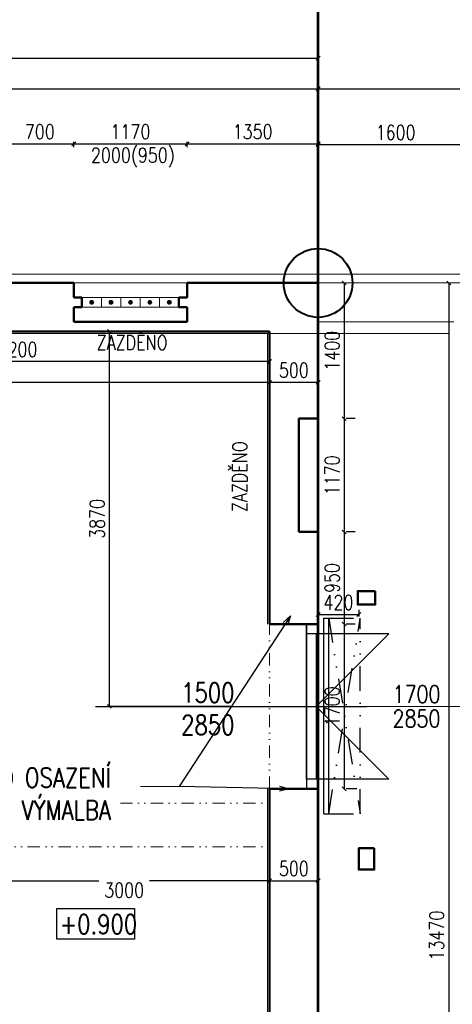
# Model space of a CAD drawing. Header units: millimetres. Extents: x -238874 to 551972, y -298952 to 658415.
# Tile 180 of 256: x 80071 to 84532, y 90655 to 100817. Entities that reach past the tile are written whole.
import ezdxf
from ezdxf.enums import TextEntityAlignment as Align

# ---------------------------------------------------------------- set-up
doc = ezdxf.new("R2010")
doc.units = ezdxf.units.MM
doc.header["$LTSCALE"] = 20
doc.linetypes.add('DIVIDE', pattern=[31.75, 12.7, -6.35, 0, -6.35, 0, -6.35])
doc.linetypes.add('DIVIDE2', pattern=[15.875, 6.35, -3.175, 0, -3.175, 0, -3.175])
doc.layers.add('00_HEDVIKA_DEMOLICE', color=2, linetype='Continuous', lineweight=30, transparency=0.3)
for name, color, linetype, lineweight in [('00_HEDVIKA_OBRYS', 1, 'Continuous', 50), ('CKBUBLINY', 1, 'Continuous', 18), ('CKDVERE_', 120, 'Continuous', 25), ('CKDVERE_OSY', 120, 'Continuous', 18), ('CKDVERE_POPIS', 120, 'Continuous', 25), ('CKTEXTY_MALE', 140, 'Continuous', 18), ('HEDVIKA_OKNA_PARAPET', 70, 'Continuous', 18), ('NOSNÉ', 8, 'Continuous', 50), ('PRUCHODY', 7, 'Continuous', 18)]:
    doc.layers.add(name, color=color, linetype=linetype, lineweight=lineweight)
doc.layers.add('CKNETISK', color=116, linetype='Continuous', lineweight=18, plot=False)
doc.layers.add('CZ', color=255, linetype='Continuous')
doc.layers.add('KOTY', color=8, linetype='Continuous')
doc.styles.add('SIMPLEX', font='SIMPLEX.shx', dxfattribs={"width": 0.8, "bigfont": 'CAD13.shx'})
doc.styles.get("Standard").update_dxf_attribs({"font": 'simplex.shx', "width": 0.8})
doc.dimstyles.new('CADKON', dxfattribs={"dimscale": 100, "dimtxt": 2, "dimasz": 1.5, "dimexe": 0, "dimexo": 2, "dimgap": 0.6, "dimtad": 1, "dimrnd": 1, "dimtxsty": 'Standard', "dimblk1": 'OBLIQUE', "dimblk2": 'OBLIQUE', "dimsah": 1, "dimcen": 2.5, "dimadec": 1, "dimazin": 2, "dimtfac": 1, "dimtix": 1, "dimtmove": 2, "dimatfit": 3, "dimldrblk": 'OPEN30', "dimfxl": 5, "dimtfill": 1, "dimtolj": 1, "dimarcsym": 0})
doc.dimstyles.new('CKA', dxfattribs={"dimtxt": 200, "dimasz": 40, "dimexe": 20, "dimexo": 0.2, "dimgap": 50, "dimtad": 1, "dimdec": 0, "dimrnd": 1, "dimzin": 0, "dimdsep": 46, "dimtxsty": 'Standard', "dimblk1": 'OBLIQUE', "dimblk2": 'OBLIQUE', "dimsah": 1, "dimcen": 0.09, "dimclrd": 253, "dimclre": 253, "dimclrt": 253, "dimadec": 0, "dimazin": 0, "dimtfac": 1, "dimtdec": 0, "dimtix": 1, "dimtmove": 2, "dimatfit": 3, "dimfxl": 1, "dimtolj": 1, "dimtzin": 0, "dimarcsym": 0})

# ---------------------------------------------------------------- blocks, each defined once
blk = doc.blocks.new('_OBLIQUE')
at = {"color": 0, "linetype": 'ByBlock'}
blk.add_line((-0.5, -0.5), (0.5, 0.5), dxfattribs=at)
blk = doc.blocks.new('*D343')
at = {"layer": 'DEFPOINTS', "color": 0, "transparency": 16777216}
for p in [(83148, 100421), (16298, 98190), (83148, 98190)]:
    blk.add_point(p, dxfattribs=at)
at = {"layer": 'KOTY', "lineweight": -2, "transparency": 16777216}
for p, q in [((16298, 100421), (83148, 100421)), ((83148, 98571), (83148, 100441))]:
    blk.add_line(p, q, dxfattribs=at)
at = {"layer": 'KOTY', "lineweight": -2, "transparency": 16777216, "xscale": 40, "yscale": 40, "zscale": 40, "rotation": 180}
blk.add_blockref('_OBLIQUE', (16298, 100421), dxfattribs=at)
at = {"layer": 'KOTY', "lineweight": -2, "transparency": 16777216, "xscale": 40, "yscale": 40, "zscale": 40}
blk.add_blockref('_OBLIQUE', (83148, 100421), dxfattribs=at)
at = {"layer": 'KOTY', "transparency": 16777216, "insert": (49723, 100546), "char_height": 150, "attachment_point": 5, "style": 'SIMPLEX'}
blk.add_mtext('\\A1;66850', dxfattribs=at)
blk = doc.blocks.new('*D664')
at = {"layer": 'DEFPOINTS', "color": 0, "transparency": 16777216}
for p in [(83148, 98100), (83148, 84630), (84496, 84630)]:
    blk.add_point(p, dxfattribs=at)
at = {"layer": 'KOTY', "lineweight": -2, "transparency": 16777216}
for p, q in [((84496, 98100), (84496, 84630)), ((83529, 84630), (84516, 84630))]:
    blk.add_line(p, q, dxfattribs=at)
at = {"layer": 'KOTY', "lineweight": -2, "transparency": 16777216, "xscale": 40, "yscale": 40, "zscale": 40}
for p, rotation in [((84496, 98100), 90), ((84496, 84630), 270)]:
    blk.add_blockref('_OBLIQUE', p, dxfattribs=dict(at, rotation=rotation))
at = {"layer": 'KOTY', "transparency": 16777216, "insert": (84371, 91365), "char_height": 150, "attachment_point": 5, "rotation": 90, "style": 'SIMPLEX'}
blk.add_mtext('\\A1;13470', dxfattribs=at)
blk = doc.blocks.new('*D1338')
at = {"layer": 'DEFPOINTS', "color": 0, "transparency": 16777216}
for p in [(70448, 97720), (82648, 97600), (82648, 97075)]:
    blk.add_point(p, dxfattribs=at)
at = {"layer": 'KOTY', "lineweight": -2, "transparency": 16777216}
for p, q in [((82648, 97219), (82648, 97055)), ((70448, 97075), (82648, 97075))]:
    blk.add_line(p, q, dxfattribs=at)
at = {"layer": 'KOTY', "lineweight": -2, "transparency": 16777216, "xscale": 40, "yscale": 40, "zscale": 40, "rotation": 180}
blk.add_blockref('_OBLIQUE', (70448, 97075), dxfattribs=at)
at = {"layer": 'KOTY', "lineweight": -2, "transparency": 16777216, "xscale": 40, "yscale": 40, "zscale": 40}
blk.add_blockref('_OBLIQUE', (82648, 97075), dxfattribs=at)
at = {"layer": 'KOTY', "transparency": 16777216, "insert": (76548, 97200), "char_height": 150, "attachment_point": 5, "style": 'SIMPLEX'}
blk.add_mtext('\\A1;12200', dxfattribs=at)
blk = doc.blocks.new('*D1435')
at = {"layer": 'DEFPOINTS', "color": 0, "transparency": 16777216}
for p in [(83148, 100104), (72548, 98160), (83148, 98100)]:
    blk.add_point(p, dxfattribs=at)
at = {"layer": 'KOTY', "lineweight": -2, "transparency": 16777216}
for p, q in [((72548, 100104), (83148, 100104)), ((83148, 98481), (83148, 100124))]:
    blk.add_line(p, q, dxfattribs=at)
at = {"layer": 'KOTY', "lineweight": -2, "transparency": 16777216, "xscale": 40, "yscale": 40, "zscale": 40, "rotation": 180}
blk.add_blockref('_OBLIQUE', (72548, 100104), dxfattribs=at)
at = {"layer": 'KOTY', "lineweight": -2, "transparency": 16777216, "xscale": 40, "yscale": 40, "zscale": 40}
blk.add_blockref('_OBLIQUE', (83148, 100104), dxfattribs=at)
at = {"layer": 'KOTY', "transparency": 16777216, "insert": (77848, 100229), "char_height": 150, "attachment_point": 5, "style": 'SIMPLEX'}
blk.add_mtext('\\A1;10600', dxfattribs=at)
blk = doc.blocks.new('*D1436')
at = {"layer": 'DEFPOINTS', "color": 0, "transparency": 16777216}
for p in [(83148, 99536), (81798, 99119), (83148, 99119)]:
    blk.add_point(p, dxfattribs=at)
at = {"layer": 'KOTY', "lineweight": -2, "transparency": 16777216}
for p, q in [((81798, 99536), (83148, 99536)), ((83148, 99500), (83148, 99556))]:
    blk.add_line(p, q, dxfattribs=at)
at = {"layer": 'KOTY', "lineweight": -2, "transparency": 16777216, "xscale": 40, "yscale": 40, "zscale": 40, "rotation": 180}
blk.add_blockref('_OBLIQUE', (81798, 99536), dxfattribs=at)
at = {"layer": 'KOTY', "lineweight": -2, "transparency": 16777216, "xscale": 40, "yscale": 40, "zscale": 40}
blk.add_blockref('_OBLIQUE', (83148, 99536), dxfattribs=at)
at = {"layer": 'KOTY', "transparency": 16777216, "insert": (82473, 99661), "char_height": 150, "attachment_point": 5, "style": 'SIMPLEX'}
blk.add_mtext('\\A1;1350', dxfattribs=at)
blk = doc.blocks.new('*D1437')
at = {"layer": 'DEFPOINTS', "color": 0, "transparency": 16777216}
for p in [(82648, 97600), (83148, 97400), (83148, 97075)]:
    blk.add_point(p, dxfattribs=at)
at = {"layer": 'KOTY', "lineweight": -2, "transparency": 16777216}
for p, q in [((82648, 97075), (83148, 97075)), ((83148, 97019), (83148, 97055))]:
    blk.add_line(p, q, dxfattribs=at)
at = {"layer": 'KOTY', "lineweight": -2, "transparency": 16777216, "xscale": 40, "yscale": 40, "zscale": 40, "rotation": 180}
blk.add_blockref('_OBLIQUE', (82648, 97075), dxfattribs=at)
at = {"layer": 'KOTY', "lineweight": -2, "transparency": 16777216, "xscale": 40, "yscale": 40, "zscale": 40}
blk.add_blockref('_OBLIQUE', (83148, 97075), dxfattribs=at)
at = {"layer": 'KOTY', "transparency": 16777216, "insert": (82898, 97200), "char_height": 150, "attachment_point": 5, "style": 'SIMPLEX'}
blk.add_mtext('\\A1;500', dxfattribs=at)
blk = doc.blocks.new('*D1438')
at = {"layer": 'DEFPOINTS', "color": 0, "transparency": 16777216}
for p in [(83148, 92005), (83148, 91931), (82648, 91855)]:
    blk.add_point(p, dxfattribs=at)
at = {"layer": 'KOTY', "lineweight": -2, "transparency": 16777216}
for p, q in [((82648, 91931), (83148, 91931)), ((83148, 91624), (83148, 91911))]:
    blk.add_line(p, q, dxfattribs=at)
at = {"layer": 'KOTY', "lineweight": -2, "transparency": 16777216, "xscale": 40, "yscale": 40, "zscale": 40, "rotation": 180}
blk.add_blockref('_OBLIQUE', (82648, 91931), dxfattribs=at)
at = {"layer": 'KOTY', "lineweight": -2, "transparency": 16777216, "xscale": 40, "yscale": 40, "zscale": 40}
blk.add_blockref('_OBLIQUE', (83148, 91931), dxfattribs=at)
at = {"layer": 'KOTY', "transparency": 16777216, "insert": (82898, 92056), "char_height": 150, "attachment_point": 5, "style": 'SIMPLEX'}
blk.add_mtext('\\A1;500', dxfattribs=at)
blk = doc.blocks.new('*D1439')
at = {"layer": 'DEFPOINTS', "color": 0, "transparency": 16777216}
for p in [(82648, 97600), (80995, 93730), (82648, 93730)]:
    blk.add_point(p, dxfattribs=at)
at = {"layer": 'KOTY', "lineweight": -2, "transparency": 16777216}
for p, q in [((80995, 97600), (80995, 93730)), ((82267, 93730), (80975, 93730))]:
    blk.add_line(p, q, dxfattribs=at)
at = {"layer": 'KOTY', "lineweight": -2, "transparency": 16777216, "xscale": 40, "yscale": 40, "zscale": 40}
for p, rotation in [((80995, 97600), 90), ((80995, 93730), 270)]:
    blk.add_blockref('_OBLIQUE', p, dxfattribs=dict(at, rotation=rotation))
at = {"layer": 'KOTY', "transparency": 16777216, "insert": (80870, 95665), "char_height": 150, "attachment_point": 5, "rotation": 90, "style": 'SIMPLEX'}
blk.add_mtext('\\A1;3870', dxfattribs=at)
blk = doc.blocks.new('*D1445')
at = {"layer": 'DEFPOINTS', "color": 0, "transparency": 16777216}
for p in [(82648, 91931), (79648, 91855), (82648, 91855)]:
    blk.add_point(p, dxfattribs=at)
at = {"layer": 'KOTY', "lineweight": -2, "transparency": 16777216}
for p, q in [((82648, 92236), (82648, 91951)), ((79648, 91931), (80887, 91931)), ((82648, 91931), (81409, 91931))]:
    blk.add_line(p, q, dxfattribs=at)
at = {"layer": 'KOTY', "lineweight": -2, "transparency": 16777216, "xscale": 40, "yscale": 40, "zscale": 40, "rotation": 180}
blk.add_blockref('_OBLIQUE', (79648, 91931), dxfattribs=at)
at = {"layer": 'KOTY', "lineweight": -2, "transparency": 16777216, "xscale": 40, "yscale": 40, "zscale": 40}
blk.add_blockref('_OBLIQUE', (82648, 91931), dxfattribs=at)
at = {"layer": 'KOTY', "transparency": 16777216, "insert": (81148, 91833), "char_height": 150, "attachment_point": 5, "style": 'SIMPLEX'}
blk.add_mtext('\\A1;3000', dxfattribs=at)
blk = doc.blocks.new('*D1447')
at = {"layer": 'DEFPOINTS', "color": 0, "transparency": 16777216}
for p in [(77448, 97600), (82648, 97600), (77448, 97289)]:
    blk.add_point(p, dxfattribs=at)
at = {"layer": 'KOTY', "lineweight": -2, "transparency": 16777216}
for p, q in [((82648, 97289), (77448, 97289)), ((77448, 97219), (77448, 97269))]:
    blk.add_line(p, q, dxfattribs=at)
at = {"layer": 'KOTY', "lineweight": -2, "transparency": 16777216, "xscale": 40, "yscale": 40, "zscale": 40, "rotation": 180}
blk.add_blockref('_OBLIQUE', (77448, 97289), dxfattribs=at)
at = {"layer": 'KOTY', "lineweight": -2, "transparency": 16777216, "xscale": 40, "yscale": 40, "zscale": 40}
blk.add_blockref('_OBLIQUE', (82648, 97289), dxfattribs=at)
at = {"layer": 'KOTY', "transparency": 16777216, "insert": (80048, 97414), "char_height": 150, "attachment_point": 5, "style": 'SIMPLEX'}
blk.add_mtext('\\A1;5200', dxfattribs=at)
blk = doc.blocks.new('*D1457')
at = {"layer": 'DEFPOINTS', "color": 0, "transparency": 16777216}
for p in [(80628, 99536), (79928, 99119), (80628, 99119)]:
    blk.add_point(p, dxfattribs=at)
at = {"layer": 'KOTY', "lineweight": -2, "transparency": 16777216}
for p, q in [((79928, 99536), (80628, 99536)), ((80628, 99500), (80628, 99556))]:
    blk.add_line(p, q, dxfattribs=at)
at = {"layer": 'KOTY', "lineweight": -2, "transparency": 16777216, "xscale": 40, "yscale": 40, "zscale": 40, "rotation": 180}
blk.add_blockref('_OBLIQUE', (79928, 99536), dxfattribs=at)
at = {"layer": 'KOTY', "lineweight": -2, "transparency": 16777216, "xscale": 40, "yscale": 40, "zscale": 40}
blk.add_blockref('_OBLIQUE', (80628, 99536), dxfattribs=at)
at = {"layer": 'KOTY', "transparency": 16777216, "insert": (80278, 99661), "char_height": 150, "attachment_point": 5, "style": 'SIMPLEX'}
blk.add_mtext('\\A1;700', dxfattribs=at)
blk = doc.blocks.new('*D1458')
at = {"layer": 'DEFPOINTS', "color": 0, "transparency": 16777216}
for p in [(81798, 99536), (80628, 99119), (81798, 99119)]:
    blk.add_point(p, dxfattribs=at)
at = {"layer": 'KOTY', "lineweight": -2, "transparency": 16777216}
for p, q in [((80628, 99536), (81798, 99536)), ((81798, 99500), (81798, 99556))]:
    blk.add_line(p, q, dxfattribs=at)
at = {"layer": 'KOTY', "lineweight": -2, "transparency": 16777216, "xscale": 40, "yscale": 40, "zscale": 40, "rotation": 180}
blk.add_blockref('_OBLIQUE', (80628, 99536), dxfattribs=at)
at = {"layer": 'KOTY', "lineweight": -2, "transparency": 16777216, "xscale": 40, "yscale": 40, "zscale": 40}
blk.add_blockref('_OBLIQUE', (81798, 99536), dxfattribs=at)
at = {"layer": 'KOTY', "transparency": 16777216, "insert": (81213, 99661), "char_height": 150, "attachment_point": 5, "style": 'SIMPLEX'}
blk.add_mtext('\\A1;1170', dxfattribs=at)
blk = doc.blocks.new('*D1459')
at = {"layer": 'DEFPOINTS', "color": 0, "transparency": 16777216}
for p in [(83148, 96700), (83148, 95530), (83418, 95530)]:
    blk.add_point(p, dxfattribs=at)
at = {"layer": 'KOTY', "lineweight": -2, "transparency": 16777216}
for p, q in [((83418, 96700), (83418, 95530)), ((83529, 95530), (83438, 95530))]:
    blk.add_line(p, q, dxfattribs=at)
at = {"layer": 'KOTY', "lineweight": -2, "transparency": 16777216, "xscale": 40, "yscale": 40, "zscale": 40}
for p, rotation in [((83418, 96700), 90), ((83418, 95530), 270)]:
    blk.add_blockref('_OBLIQUE', p, dxfattribs=dict(at, rotation=rotation))
at = {"layer": 'KOTY', "transparency": 16777216, "insert": (83293, 96115), "char_height": 150, "attachment_point": 5, "rotation": 90, "style": 'SIMPLEX'}
blk.add_mtext('\\A1;1170', dxfattribs=at)
blk = doc.blocks.new('*D1460')
at = {"layer": 'DEFPOINTS', "color": 0, "transparency": 16777216}
for p in [(83148, 95107), (83568, 95107), (83568, 94678)]:
    blk.add_point(p, dxfattribs=at)
at = {"layer": 'KOTY', "lineweight": -2, "transparency": 16777216}
for p, q in [((83568, 94727), (83568, 94658)), ((83148, 94678), (83568, 94678))]:
    blk.add_line(p, q, dxfattribs=at)
at = {"layer": 'KOTY', "lineweight": -2, "transparency": 16777216, "xscale": 40, "yscale": 40, "zscale": 40, "rotation": 180}
blk.add_blockref('_OBLIQUE', (83148, 94678), dxfattribs=at)
at = {"layer": 'KOTY', "lineweight": -2, "transparency": 16777216, "xscale": 40, "yscale": 40, "zscale": 40}
blk.add_blockref('_OBLIQUE', (83568, 94678), dxfattribs=at)
at = {"layer": 'KOTY', "transparency": 16777216, "insert": (83358, 94803), "char_height": 150, "attachment_point": 5, "style": 'SIMPLEX'}
blk.add_mtext('\\A1;420', dxfattribs=at)
blk = doc.blocks.new('*D1461')
at = {"layer": 'DEFPOINTS', "color": 0, "transparency": 16777216}
for p in [(83148, 95530), (83148, 94580), (83418, 94580)]:
    blk.add_point(p, dxfattribs=at)
at = {"layer": 'KOTY', "lineweight": -2, "transparency": 16777216}
for p, q in [((83418, 95530), (83418, 94580)), ((83529, 94580), (83438, 94580))]:
    blk.add_line(p, q, dxfattribs=at)
at = {"layer": 'KOTY', "lineweight": -2, "transparency": 16777216, "xscale": 40, "yscale": 40, "zscale": 40}
for p, rotation in [((83418, 95530), 90), ((83418, 94580), 270)]:
    blk.add_blockref('_OBLIQUE', p, dxfattribs=dict(at, rotation=rotation))
at = {"layer": 'KOTY', "transparency": 16777216, "insert": (83293, 95055), "char_height": 150, "attachment_point": 5, "rotation": 90, "style": 'SIMPLEX'}
blk.add_mtext('\\A1;950', dxfattribs=at)
blk = doc.blocks.new('*D1462')
at = {"layer": 'DEFPOINTS', "color": 0, "transparency": 16777216}
for p in [(83148, 94580), (83148, 92880), (83418, 92880)]:
    blk.add_point(p, dxfattribs=at)
at = {"layer": 'KOTY', "lineweight": -2, "transparency": 16777216}
for p, q in [((83418, 94580), (83418, 92880)), ((83529, 92880), (83438, 92880))]:
    blk.add_line(p, q, dxfattribs=at)
at = {"layer": 'KOTY', "lineweight": -2, "transparency": 16777216, "xscale": 40, "yscale": 40, "zscale": 40}
for p, rotation in [((83418, 94580), 90), ((83418, 92880), 270)]:
    blk.add_blockref('_OBLIQUE', p, dxfattribs=dict(at, rotation=rotation))
at = {"layer": 'KOTY', "transparency": 16777216, "insert": (83293, 93730), "char_height": 150, "attachment_point": 5, "rotation": 90, "style": 'SIMPLEX'}
blk.add_mtext('\\A1;1700', dxfattribs=at)
blk = doc.blocks.new('*D1463')
at = {"layer": 'DEFPOINTS', "color": 0, "transparency": 16777216}
for p in [(91998, 100104), (83148, 98100), (91998, 97060)]:
    blk.add_point(p, dxfattribs=at)
at = {"layer": 'KOTY', "lineweight": -2, "transparency": 16777216}
for p, q in [((83148, 100104), (91998, 100104)), ((91998, 97441), (91998, 100124))]:
    blk.add_line(p, q, dxfattribs=at)
at = {"layer": 'KOTY', "lineweight": -2, "transparency": 16777216, "xscale": 40, "yscale": 40, "zscale": 40, "rotation": 180}
blk.add_blockref('_OBLIQUE', (83148, 100104), dxfattribs=at)
at = {"layer": 'KOTY', "lineweight": -2, "transparency": 16777216, "xscale": 40, "yscale": 40, "zscale": 40}
blk.add_blockref('_OBLIQUE', (91998, 100104), dxfattribs=at)
at = {"layer": 'KOTY', "transparency": 16777216, "insert": (87573, 100229), "char_height": 150, "attachment_point": 5, "style": 'SIMPLEX'}
blk.add_mtext('\\A1;8850', dxfattribs=at)
blk = doc.blocks.new('*D1465')
at = {"layer": 'DEFPOINTS', "color": 0, "transparency": 16777216}
for p in [(84748, 99528), (83148, 98832), (84748, 98832)]:
    blk.add_point(p, dxfattribs=at)
at = {"layer": 'KOTY', "lineweight": -2, "transparency": 16777216}
for p, q in [((83148, 99528), (84748, 99528)), ((84748, 99212), (84748, 99548))]:
    blk.add_line(p, q, dxfattribs=at)
at = {"layer": 'KOTY', "lineweight": -2, "transparency": 16777216, "xscale": 40, "yscale": 40, "zscale": 40, "rotation": 180}
blk.add_blockref('_OBLIQUE', (83148, 99528), dxfattribs=at)
at = {"layer": 'KOTY', "lineweight": -2, "transparency": 16777216, "xscale": 40, "yscale": 40, "zscale": 40}
blk.add_blockref('_OBLIQUE', (84748, 99528), dxfattribs=at)
at = {"layer": 'KOTY', "transparency": 16777216, "insert": (83948, 99653), "char_height": 150, "attachment_point": 5, "style": 'SIMPLEX'}
blk.add_mtext('\\A1;1600', dxfattribs=at)
blk = doc.blocks.new('*D1466')
at = {"layer": 'DEFPOINTS', "color": 0, "transparency": 16777216}
for p in [(83148, 98100), (83148, 96700), (83418, 96700)]:
    blk.add_point(p, dxfattribs=at)
at = {"layer": 'KOTY', "lineweight": -2, "transparency": 16777216}
for p, q in [((83418, 98100), (83418, 96700)), ((83529, 96700), (83438, 96700))]:
    blk.add_line(p, q, dxfattribs=at)
at = {"layer": 'KOTY', "lineweight": -2, "transparency": 16777216, "xscale": 40, "yscale": 40, "zscale": 40}
for p, rotation in [((83418, 98100), 90), ((83418, 96700), 270)]:
    blk.add_blockref('_OBLIQUE', p, dxfattribs=dict(at, rotation=rotation))
at = {"layer": 'KOTY', "transparency": 16777216, "insert": (83293, 97400), "char_height": 150, "attachment_point": 5, "rotation": 90, "style": 'SIMPLEX'}
blk.add_mtext('\\A1;1400', dxfattribs=at)

msp = doc.modelspace()

# ---------------------------------------------------------------- hatches: boundary and pattern name
at = {"layer": 'PRUCHODY'}
for points in [[(80792.962, 97900.047, 1), (80832.962, 97900.047, 1)], [(81032.962, 97900.047, 1), (80992.962, 97900.047, 1)], [(81192.962, 97900.047, 1), (81232.962, 97900.047, 1)], [(81432.962, 97900.047, 1), (81392.962, 97900.047, 1)], [(81592.962, 97900.047, 1), (81632.962, 97900.047, 1)]]:
    msp.add_hatch(color=256, dxfattribs=at).paths.add_polyline_path(points)

# ---------------------------------------------------------------- linework, layer by layer
at = {"layer": '00_HEDVIKA_DEMOLICE'}
for p, q in [((83027.962, 94580.047), (83147.962, 94580.047)), ((83027.962, 94580.047), (83027.962, 92880.047)), ((83027.962, 94480.047), (83027.962, 94580.047)), ((83147.962, 94480.047), (83147.962, 94580.047)), ((83027.962, 92980.047), (83027.962, 94480.047)), ((83147.962, 94480.047), (83027.962, 94480.047)), ((83127.962, 94480.047), (83127.962, 92980.047)), ((83877.962, 94480.047), (83127.962, 94480.047)), ((83127.962, 93730.047), (83877.962, 94480.047)), ((80852.578, 93730.047), (83649.526, 93730.047)), ((83877.962, 92980.047), (83127.962, 93730.047)), ((83147.962, 92980.047), (83027.962, 92980.047)), ((83027.962, 92980.047), (83027.962, 92880.047)), ((83877.962, 92980.047), (83127.962, 92980.047)), ((83147.962, 92980.047), (83147.962, 92880.047)), ((83027.962, 92880.047), (83147.962, 92880.047))]:
    msp.add_line(p, q, dxfattribs=at)
at = {"layer": '00_HEDVIKA_OBRYS'}
for p, q in [((82647.962, 94580.047), (83147.962, 94580.047)), ((82647.962, 92880.047), (83147.962, 92880.047))]:
    msp.add_line(p, q, dxfattribs=at)
at = {"layer": 'CKBUBLINY'}
msp.add_line((84204.903, 93730.047), (84204.903, 93730.047), dxfattribs=at)
at = {"layer": 'CKDVERE_'}
for p, q in [((83207.962, 92620.047), (83207.962, 94640.047)), ((83207.962, 94640.047), (83257.962, 94640.047)), ((83257.962, 92620.047), (83257.962, 94640.047)), ((83207.962, 92620.047), (83257.962, 92620.047))]:
    msp.add_line(p, q, dxfattribs=at)
at = {"layer": 'CKDVERE_', "linetype": 'DIVIDE'}
for p, q in [((83257.962, 94640.047), (83581.956, 94640.047)), ((83257.962, 92620.047), (83581.956, 94640.047)), ((83257.962, 94640.047), (83581.956, 92620.047)), ((83581.956, 92620.047), (83581.956, 94640.047)), ((83257.962, 92620.047), (83581.956, 92620.047))]:
    msp.add_line(p, q, dxfattribs=at)
at = {"layer": 'CKDVERE_OSY'}
msp.add_line((84656.073, 93730.047), (81864.903, 93730.047), dxfattribs=at)
at = {"layer": 'CKNETISK', "lineweight": 53}
msp.add_line((83147.962, -240764.395), (83147.962, 658415.336), dxfattribs=at)
at = {"layer": 'CKNETISK'}
msp.add_line((27397.962, 98190.047), (177401.712, 98190.047), dxfattribs=at)
at = {"layer": 'CKNETISK', "color": 2, "lineweight": 40}
msp.add_circle((83147.962, 98100.047), 354.769, dxfattribs=at)
at = {"layer": 'CKTEXTY_MALE'}
msp.add_line((81716.536, 92904.253), (81316.536, 92904.253), dxfattribs=at)
at = {"layer": 'CZ', "color": 7}
msp.add_lwpolyline([(80454.509, 91643.702), (81253.535, 91643.702), (81253.535, 91327.765), (80454.509, 91327.765)], close=True, dxfattribs=at)
at = {"layer": 'HEDVIKA_OKNA_PARAPET'}
msp.add_line((83147.962, 92880.047), (83147.962, 94580.047), dxfattribs=at)
at = {"layer": 'NOSNÉ'}
for p, q in [((79927.962, 98100.047), (80627.962, 98100.047)), ((80627.962, 97950.047), (80627.962, 98100.047)), ((81797.962, 98100.047), (83147.962, 98100.047)), ((81797.962, 97950.047), (81797.962, 98100.047)), ((83147.962, 96700.047), (83147.962, 98100.047)), ((80712.962, 97950.047), (80627.962, 97950.047)), ((80712.962, 97850.047), (80712.962, 97950.047)), ((81712.962, 97850.047), (81712.962, 97950.047)), ((81712.962, 97950.047), (81797.962, 97950.047)), ((80627.962, 97700.047), (80627.962, 97850.047)), ((80627.962, 97850.047), (80712.962, 97850.047)), ((81712.962, 97850.047), (81797.962, 97850.047)), ((81797.962, 97700.047), (81797.962, 97850.047)), ((81797.962, 97700.047), (80627.962, 97700.047)), ((79927.962, 97600.047), (80627.962, 97600.047)), ((81797.962, 97600.047), (80627.962, 97600.047)), ((81797.962, 97600.047), (82647.962, 97600.047)), ((82647.962, 96700.047), (82647.962, 97600.047)), ((82647.962, 96700.047), (82647.962, 96700.047)), ((82647.962, 95615.047), (82647.962, 96700.047)), ((82947.962, 96700.047), (83147.962, 96700.047)), ((82947.962, 95615.047), (82947.962, 96700.047)), ((82647.962, 95530.047), (82647.962, 95615.047)), ((82647.962, 95530.047), (82647.962, 95530.047)), ((82647.962, 94580.047), (82647.962, 95530.047)), ((82947.962, 95530.047), (82947.962, 95615.047)), ((82947.962, 95530.047), (83147.962, 95530.047)), ((83147.962, 94580.047), (83147.962, 95530.047)), ((82647.962, 91940.047), (82647.962, 92880.047)), ((83147.962, 91940.047), (83147.962, 92880.047)), ((82647.962, 88390.047), (82647.962, 91951.129)), ((83147.962, 88390.047), (83147.962, 91951.129))]:
    msp.add_line(p, q, dxfattribs=at)
for points in [[(83737.962, 94920.047), (83557.962, 94920.047), (83557.962, 94780.047), (83737.962, 94780.047)], [(83727.962, 92265.98), (83567.962, 92265.98), (83567.962, 92045.98), (83727.962, 92045.98)]]:
    msp.add_lwpolyline(points, close=True, dxfattribs=at)
at = {"layer": 'PRUCHODY'}
for p, q in [((80627.962, 98100.047), (81797.962, 98100.047)), ((90456.996, 98100.047), (83147.962, 98100.047)), ((80712.962, 97950.047), (81712.962, 97950.047)), ((80912.962, 97850.047), (80912.962, 97950.047)), ((81112.962, 97850.047), (81112.962, 97950.047)), ((81312.962, 97850.047), (81312.962, 97950.047)), ((81512.962, 97850.047), (81512.962, 97950.047)), ((80712.962, 97850.047), (81712.962, 97850.047)), ((84547.962, 97700.047), (83147.962, 97700.047)), ((71927.962, 97580.047), (82627.962, 97580.047)), ((73797.962, 97580.047), (84497.962, 97580.047)), ((82627.962, 94580.047), (82627.962, 97580.047)), ((82647.962, 95530.047), (82647.962, 96700.047)), ((83147.962, 96700.047), (83147.962, 95450.047)), ((82627.962, 87500.047), (82627.962, 92880.047)), ((82647.962, 91951.129), (82647.962, 91940.047)), ((83147.962, 91940.047), (83147.962, 91951.129))]:
    msp.add_line(p, q, dxfattribs=at)
at = {"layer": 'PRUCHODY', "linetype": 'DIVIDE2'}
for p, q in [((82647.962, 92880.047), (82647.962, 94580.047)), ((53147.962, 92730.047), (82647.962, 92730.047)), ((53147.962, 92280.047), (82647.962, 92280.047))]:
    msp.add_line(p, q, dxfattribs=at)
at = {"layer": 'PRUCHODY'}
for centre in [(80812.962, 97900.047), (81012.962, 97900.047), (81212.962, 97900.047), (81412.962, 97900.047), (81612.962, 97900.047)]:
    msp.add_circle(centre, 20, dxfattribs=at)

# ---------------------------------------------------------------- texts
at = {"layer": '00_HEDVIKA_DEMOLICE', "insert": (81737.454, 93971.373), "char_height": 200, "width": 1830.1, "attachment_point": 1}
msp.add_mtext('1500\\P2850', dxfattribs=at)
at = {"layer": 'CKDVERE_POPIS', "width": 0.8}
msp.add_text(' 1700', height=180, dxfattribs=at).set_placement((84113.793, 93766.047), align=Align.CENTER)
msp.add_text(' 2850', height=180, dxfattribs=at).set_placement((84113.793, 93694.047), align=Align.TOP_CENTER)
at = {"layer": 'CKTEXTY_MALE', "insert": (81595.484, 97559.796), "char_height": 150, "attachment_point": 3}
msp.add_mtext_dynamic_manual_height_columns('ZAZDĚNO', width=1428.14112, gutter_width=1250, heights=[0], dxfattribs=at)
at = {"layer": 'CKTEXTY_MALE', "insert": (82265.2, 96466.946), "char_height": 150, "attachment_point": 3, "rotation": 90}
msp.add_mtext_dynamic_manual_height_columns('ZAZDĚNO', width=1428.14112, gutter_width=1250, heights=[0], dxfattribs=at)
at = {"layer": 'CZ', "color": 7, "insert": (80485.344, 91581.88), "char_height": 200, "width": 1830.1, "attachment_point": 1}
msp.add_mtext('+0.900', dxfattribs=at)
at = {"layer": 'KOTY', "insert": (81237.764, 99393.704), "char_height": 150, "attachment_point": 5, "style": 'SIMPLEX'}
msp.add_mtext('2000(950)', dxfattribs=at)

# ---------------------------------------------------------------- dimensions: what is measured, and where the dimension line sits
at = {"layer": 'KOTY'}
for base, p1, p2, text, picture, middle in [((83147.962, 100421.023), (16297.962, 98190.047), (83147.962, 98190.047), '66850', '*D343', (49722.962, 100546.023)), ((83147.962, 100104.432), (72547.962, 98160.047), (83147.962, 98100.047), '10600', '*D1435', (77847.962, 100229.432)), ((91997.962, 100104.432), (83147.962, 98100.047), (91997.962, 97060.047), '8850', '*D1463', (87572.962, 100229.432)), ((80627.962, 99535.817), (79927.962, 99119.043), (80627.962, 99119.043), '700', '*D1457', (80277.962, 99660.817)), ((81797.962, 99535.817), (80627.962, 99119.043), (81797.962, 99119.043), '1170', '*D1458', (81212.962, 99660.817)), ((83147.962, 99535.817), (81797.962, 99119.043), (83147.962, 99119.043), '1350', '*D1436', (82472.962, 99660.817)), ((84747.962, 99527.817), (83147.962, 98831.701), (84747.962, 98831.701), '1600', '*D1465', (83947.962, 99652.817)), ((83147.962, 91931.129), (82647.962, 91855.19), (83147.962, 92005.19), '500', '*D1438', (82897.962, 92056.129))]:
    dim = msp.add_linear_dim(base=base, p1=p1, p2=p2, text=text, dimstyle='CKA', override={"dimtxt": 150, "dimexo": 380.774374, "dimtxsty": 'SIMPLEX', "dimse1": 1, "dimclrd": 256, "dimclre": 256, "dimclrt": 256}, dxfattribs=at)
    dim.commit()
    dim.dimension.update_dxf_attribs({"geometry": picture, "text_midpoint": middle})
for base, p1, p2, angle, text, picture, middle in [((84496.433, 84630.047), (83147.962, 98100.047), (83147.962, 84630.047), 270, '13470', '*D664', (84371.433, 91365.047)), ((83418.474, 96700.047), (83147.962, 98100.047), (83147.962, 96700.047), 270, '1400', '*D1466', (83293.474, 97400.047)), ((82647.962, 97075.259), (70447.962, 97720.047), (82647.962, 97600.047), 180, '12200', '*D1338', (76547.962, 97200.259)), ((77447.962, 97288.63), (82647.962, 97600.047), (77447.962, 97600.047), 180, '5200', '*D1447', (80047.962, 97413.63)), ((80995.315, 93730.047), (82647.962, 97600.047), (82647.962, 93730.047), 90, '3870', '*D1439', (80870.315, 95665.047)), ((83147.962, 97075.259), (82647.962, 97600.047), (83147.962, 97400.047), 180, '500', '*D1437', (82897.962, 97200.259)), ((83418.474, 95530.047), (83147.962, 96700.047), (83147.962, 95530.047), 270, '1170', '*D1459', (83293.474, 96115.047)), ((83418.474, 94580.047), (83147.962, 95530.047), (83147.962, 94580.047), 270, '950', '*D1461', (83293.474, 95055.047)), ((83567.962, 94678.31), (83147.962, 95107.368), (83567.962, 95107.368), 180, '420', '*D1460', (83357.962, 94803.31)), ((83418.474, 92880.047), (83147.962, 94580.047), (83147.962, 92880.047), 270, '1700', '*D1462', (83293.474, 93730.047))]:
    dim = msp.add_linear_dim(base=base, p1=p1, p2=p2, angle=angle, text=text, dimstyle='CKA', override={"dimtxt": 150, "dimexo": 380.774374, "dimtxsty": 'SIMPLEX', "dimse1": 1, "dimclrd": 256, "dimclre": 256, "dimclrt": 256}, dxfattribs=at)
    dim.commit()
    dim.dimension.update_dxf_attribs({"geometry": picture, "text_midpoint": middle})
dim = msp.add_linear_dim(base=(82647.962, 91931.129), p1=(79647.962, 91855.19), p2=(82647.962, 91855.19), text='3000', dimstyle='CKA', override={"dimtxt": 150, "dimexo": 380.774374, "dimtxsty": 'SIMPLEX', "dimse1": 1, "dimclrd": 256, "dimclre": 256, "dimclrt": 256}, dxfattribs=at)
dim.commit()
dim.dimension.update_dxf_attribs({"geometry": '*D1445', "text_midpoint": (81147.962, 91832.78), "dimtype": 160})

# ---------------------------------------------------------------- leaders
at = {"layer": 'CKTEXTY_MALE'}
for points in [[(82863.847, 94665.047), (81716.536, 92904.253)], [(82850.143, 92880.047), (81716.536, 92904.253)]]:
    msp.add_leader(points, dimstyle='CADKON', override={"dimscale": 1, "dimasz": 100, "dimtih": 0, "dimtoh": 0, "dimrnd": 0, "dimclrd": 0, "dimtix": 0, "dimtofl": 0, "dimldrblk": 'Open30'}, dxfattribs=at)

# ---------------------------------------------------------------- next in the draw order: texts
at = {"layer": 'CKTEXTY_MALE', "insert": (81009.547, 93093.343), "char_height": 200, "width": 3503.38757, "attachment_point": 3, "bg_fill": 3, "box_fill_scale": 1.5, "bg_fill_color": 256, "bg_fill_transparency": 0}
msp.add_mtext('ÚPRAVA OSTĚNÍ PO OSAZENÍ OKNA ŠTUK + VÝMALBA', dxfattribs=at)

doc.saveas('drawing.dxf')
